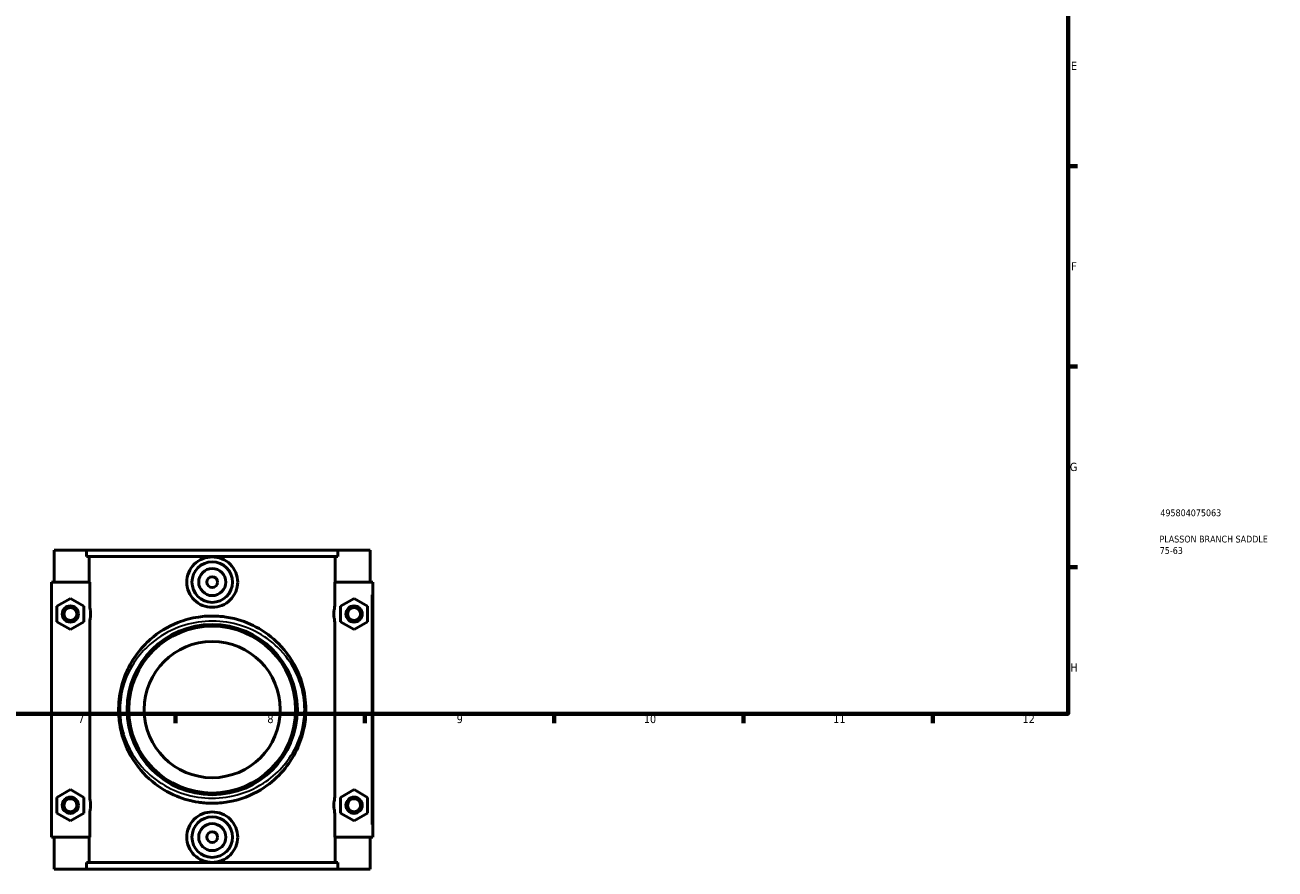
# Model space of a CAD drawing. Header units: millimetres. Extents: x 0 to 1090, y -37 to 1081.
# Tile 2 of 5: x 435 to 898, y -37 to 275. Entities that reach past the tile are written whole.
import ezdxf

# ---------------------------------------------------------------- set-up
doc = ezdxf.new("R2010")
doc.units = ezdxf.units.MM
for name, color, linetype, lineweight in [('Border (ANSI)', 7, 'Continuous', 70), ('Title (ISO)', 7, 'Continuous', 50), ('Visible (ANSI)', 7, 'Continuous', 50), ('Visible Narrow (ANSI)', 7, 'Continuous', 35)]:
    doc.layers.add(name, color=color, linetype=linetype, lineweight=lineweight)
doc.styles.add('Note Text (ANSI)', font='tahoma.ttf')
doc.styles.add('Note Text (ISO)', font='tahoma.ttf')

# ---------------------------------------------------------------- blocks, each defined once
blk = doc.blocks.new('Borders Default Border')
at = {"layer": 'Border (ANSI)'}
for p, q in [((821, 222.75), (824.45, 222.75)), ((821, 148.5), (824.45, 148.5)), ((821, 74.25), (824.45, 74.25)), ((490.58, 20), (490.58, 16.55)), ((560.67, 20), (560.67, 16.55)), ((630.75, 20), (630.75, 16.55)), ((700.83, 20), (700.83, 16.55)), ((770.92, 20), (770.92, 16.55))]:
    blk.add_line(p, q, dxfattribs=at)
at = {"layer": 'Border (ANSI)', "flags": 128}
blk.add_lwpolyline([(20, 20), (20, 574), (821, 574), (821, 20), (20, 20)], dxfattribs=at)
at = {"layer": 'Border (ANSI)', "attachment_point": 7, "style": 'Note Text (ANSI)'}
for s, insert, char_height in [('E', (822.05, 258.35), 3.05), ('F', (822.14, 184.1), 3.05), ('G', (821.66, 109.79), 3.05), ('H', (821.81, 35.6), 3.05), ('7', (454.6, 16.55), 3.05), ('8', (524.63, 16.48), 3.05), ('9', (594.7, 16.49), 3.05), ('10', (663.96, 16.49), 3.048), ('11', (734.04, 16.55), 3.048), ('12', (804.13, 16.55), 3.048)]:
    blk.add_mtext(s, dxfattribs=dict(at, insert=insert, char_height=char_height))
blk = doc.blocks.new('Title Blocks ISO')
at = {"layer": 'Title (ISO)', "color": 232, "true_color": 0xca0064, "style": 'Note Text (ISO)'}
for tag, p in [('PART_NUMBER_001', (34.16, 73.13)), ('DESCRIPTION_001', (33.84, 63.4)), ('DESCRIPTION_002', (33.92, 59.18))]:
    blk.add_attdef(tag, p, '', height=2.5, dxfattribs=at)

msp = doc.modelspace()

# ---------------------------------------------------------------- linework, layer by layer
at = {"layer": 'Visible (ANSI)'}
for p, q in [((445.732, 80.529), (445.732, 68.729)), ((445.732, 80.529), (457.738, 80.529)), ((457.738, 80.529), (550.727, 80.529)), ((457.738, 78.169), (457.738, 80.529)), ((550.727, 80.529), (550.727, 78.169)), ((550.727, 80.529), (562.732, 80.529)), ((562.732, 80.529), (562.732, 68.729)), ((550.727, 78.169), (457.738, 78.169)), ((458.687, 68.729), (458.687, 78.169)), ((549.778, 68.729), (549.778, 78.169)), ((458.905, 68.729), (444.732, 68.729)), ((444.732, 68.729), (444.732, -25.671)), ((458.905, 68.729), (458.905, 59.982)), ((549.56, 59.982), (549.56, 68.729)), ((549.56, 68.729), (563.232, 68.729)), ((563.232, 68.729), (563.732, 68.729)), ((563.732, -25.671), (563.732, 68.729)), ((446.732, 59.816), (451.732, 62.702)), ((451.732, 62.702), (456.732, 59.816)), ((556.732, 62.702), (551.732, 59.816)), ((561.732, 59.816), (556.732, 62.702)), ((446.732, 54.042), (446.732, 59.816)), ((456.732, 59.816), (456.732, 54.042)), ((551.732, 59.816), (551.732, 54.042)), ((561.732, 54.042), (561.732, 59.816)), ((451.732, 51.155), (446.732, 54.042)), ((456.732, 54.042), (451.732, 51.155)), ((458.905, 53.875), (458.905, -10.818)), ((549.56, -10.818), (549.56, 53.875)), ((551.732, 54.042), (556.732, 51.155)), ((556.732, 51.155), (561.732, 54.042)), ((446.732, -10.984), (451.732, -8.098)), ((451.732, -8.098), (456.732, -10.984)), ((556.732, -8.098), (551.732, -10.984)), ((561.732, -10.984), (556.732, -8.098)), ((446.732, -16.758), (446.732, -10.984)), ((456.732, -10.984), (456.732, -16.758)), ((551.732, -10.984), (551.732, -16.758)), ((561.732, -16.758), (561.732, -10.984)), ((451.732, -19.645), (446.732, -16.758)), ((456.732, -16.758), (451.732, -19.645)), ((458.905, -16.925), (458.905, -25.671)), ((549.56, -25.671), (549.56, -16.925)), ((551.732, -16.758), (556.732, -19.645)), ((556.732, -19.645), (561.732, -16.758)), ((444.732, -25.671), (458.905, -25.671)), ((445.732, -25.671), (445.732, -37.471)), ((458.687, -35.111), (458.687, -25.671)), ((563.232, -25.671), (549.56, -25.671)), ((549.778, -35.111), (549.778, -25.671)), ((562.732, -25.671), (562.732, -37.471)), ((563.732, -25.671), (563.232, -25.671)), ((550.727, -35.111), (457.738, -35.111)), ((457.738, -37.471), (457.738, -35.111)), ((550.727, -35.111), (550.727, -37.471)), ((457.738, -37.471), (445.732, -37.471)), ((457.738, -37.471), (550.727, -37.471)), ((562.732, -37.471), (550.727, -37.471))]:
    msp.add_line(p, q, dxfattribs=at)
for centre, radius in [((504.232, 68.729), 7.5), ((504.232, 68.729), 5), ((504.232, 68.729), 2), ((451.732, 56.929), 3), ((451.732, 56.929), 2.4), ((556.732, 56.929), 3), ((556.732, 56.929), 2.4), ((504.232, 21.529), 31.5), ((504.232, 21.529), 30.87), ((504.232, 21.529), 25.2), ((451.732, -13.871), 3), ((451.732, -13.871), 2.4), ((556.732, -13.871), 3), ((556.732, -13.871), 2.4), ((504.232, -25.671), 7.5), ((504.232, -25.671), 5), ((504.232, -25.671), 2)]:
    msp.add_circle(centre, radius, dxfattribs=at)
for points, knots in [([(513.654, 68.729), (513.654, 67.546), (513.414, 66.289), (512.443, 63.983), (511.714, 62.934), (510.04, 61.285), (508.984, 60.571), (506.67, 59.625), (505.412, 59.392), (503.053, 59.392), (501.795, 59.625), (499.481, 60.571), (498.425, 61.285), (496.751, 62.934), (496.022, 63.983), (495.051, 66.289), (494.811, 67.546), (494.811, 69.911), (495.051, 71.169), (496.022, 73.475), (496.751, 74.523), (498.425, 76.173), (499.481, 76.886), (501.795, 77.833), (503.053, 78.066), (505.412, 78.066), (506.67, 77.833), (508.984, 76.886), (510.04, 76.173), (511.714, 74.523), (512.443, 73.475), (513.414, 71.169), (513.654, 69.911), (513.654, 68.729)], [0, 0, 0, 0, 0.3547613, 0.3547613, 0.7095225, 0.7095225, 1.0635123, 1.0635123, 1.4175021, 1.4175021, 1.7714919, 1.7714919, 2.1254817, 2.1254817, 2.4802429, 2.4802429, 2.8350042, 2.8350042, 3.1897655, 3.1897655, 3.5445267, 3.5445267, 3.8985165, 3.8985165, 4.2525063, 4.2525063, 4.6064961, 4.6064961, 4.9604859, 4.9604859, 5.3152471, 5.3152471, 5.6700084, 5.6700084, 5.6700084, 5.6700084]), ([(458.905, 59.982), (458.905, 59.707), (458.924, 59.434), (458.991, 58.907), (459.033, 58.665), (459.085, 58.411)], [-0.16187611, -0.16187611, -0.16187611, -0.16187611, -0.0775952, -0.0775952, 0, 0, 0, 0]), ([(459.085, 58.411), (459.115, 58.262), (459.142, 58.101), (459.191, 57.74), (459.211, 57.538), (459.229, 57.197), (459.232, 57.063), (459.232, 56.929), (459.232, 56.795), (459.229, 56.661), (459.211, 56.32), (459.191, 56.117), (459.142, 55.757), (459.115, 55.596), (459.085, 55.446)], [0.56238019, 0.56238019, 0.56238019, 0.56238019, 0.64977964, 0.64977964, 0.74616973, 0.74616973, 0.80641353, 0.80641353, 0.80641353, 0.86665734, 0.86665734, 0.96304743, 0.96304743, 1.05044687, 1.05044687, 1.05044687, 1.05044687]), ([(499.106, 55.797), (496.49, 55.406), (493.942, 54.716), (487.739, 52.274), (484.31, 50.148), (479.62, 46.029), (478.04, 44.331), (474.994, 40.321), (473.595, 37.952), (471.277, 32.645), (470.405, 29.666), (469.726, 25.032), (469.602, 23.477), (469.562, 19.948), (469.71, 17.973), (470.476, 13.193), (471.283, 10.454), (472.932, 6.599), (473.565, 5.341), (476.318, 0.597), (478.952, -2.518), (484.749, -7.331), (487.773, -9.172), (493.621, -11.57), (496.326, -12.324), (499.106, -12.74)], [-26.9336802, -26.9336802, -26.9336802, -26.9336802, -26.1612219, -26.1612219, -24.938825, -24.938825, -24.2124096, -24.2124096, -23.3578752, -23.3578752, -22.4364881, -22.4364881, -21.9840539, -21.9840539, -21.4112887, -21.4112887, -20.5617872, -20.5617872, -20.1269612, -20.1269612, -18.8539933, -18.8539933, -17.7798289, -17.7798289, -16.9586433, -16.9586433, -16.9586433, -16.9586433]), ([(499.106, 55.797), (500.133, 55.951), (501.169, 56.059), (503.008, 56.166), (503.806, 56.185), (505.449, 56.167), (506.292, 56.128), (507.878, 55.995), (508.621, 55.908), (509.359, 55.797)], [0, 0, 0, 0, 0.3134464, 0.3134464, 0.553134, 0.553134, 0.8063675, 0.8063675, 1.0316269, 1.0316269, 1.0316269, 1.0316269]), ([(538.882, 21.529), (538.882, 23.165), (538.766, 24.801), (538.179, 28.929), (537.546, 31.373), (535.096, 37.918), (532.748, 41.695), (527.442, 47.49), (524.701, 49.714), (518.792, 53.14), (515.676, 54.41), (511.389, 55.447), (510.379, 55.645), (509.359, 55.797)], [-32.9192941, -32.9192941, -32.9192941, -32.9192941, -32.4441111, -32.4441111, -31.6968075, -31.6968075, -30.3201696, -30.3201696, -29.2297139, -29.2297139, -28.2328315, -28.2328315, -27.9317564, -27.9317564, -27.9317564, -27.9317564]), ([(549.38, 55.446), (549.35, 55.596), (549.323, 55.757), (549.274, 56.117), (549.254, 56.32), (549.236, 56.661), (549.232, 56.795), (549.232, 56.929), (549.232, 57.063), (549.236, 57.197), (549.254, 57.538), (549.274, 57.74), (549.323, 58.101), (549.35, 58.262), (549.38, 58.411)], [0.56238019, 0.56238019, 0.56238019, 0.56238019, 0.64977964, 0.64977964, 0.74616973, 0.74616973, 0.80641353, 0.80641353, 0.80641353, 0.86665734, 0.86665734, 0.96304743, 0.96304743, 1.05044687, 1.05044687, 1.05044687, 1.05044687]), ([(549.38, 58.411), (549.433, 58.674), (549.477, 58.924), (549.542, 59.451), (549.56, 59.716), (549.56, 59.982)], [-0.15877355, -0.15877355, -0.15877355, -0.15877355, -0.08004463, -0.08004463, 0, 0, 0, 0]), ([(459.085, 55.446), (459.032, 55.184), (458.988, 54.934), (458.923, 54.407), (458.905, 54.142), (458.905, 53.875)], [-0.15877355, -0.15877355, -0.15877355, -0.15877355, -0.08004463, -0.08004463, 0, 0, 0, 0]), ([(549.56, 53.875), (549.56, 54.151), (549.541, 54.424), (549.474, 54.95), (549.432, 55.193), (549.38, 55.446)], [-0.16187611, -0.16187611, -0.16187611, -0.16187611, -0.0775952, -0.0775952, 0, 0, 0, 0]), ([(509.359, -12.74), (510.294, -12.6), (511.219, -12.422), (516.256, -11.243), (520.103, -9.537), (526.089, -5.542), (528.428, -3.467), (532.456, 1.195), (534.156, 3.78), (536.684, 9.077), (537.594, 11.74), (538.638, 16.809), (538.882, 19.167), (538.882, 21.529)], [-15.9605669, -15.9605669, -15.9605669, -15.9605669, -15.6847322, -15.6847322, -14.4395313, -14.4395313, -13.4678076, -13.4678076, -12.5037972, -12.5037972, -11.6589237, -11.6589237, -10.973098, -10.973098, -10.973098, -10.973098]), ([(458.905, -10.818), (458.905, -11.093), (458.924, -11.366), (458.991, -11.893), (459.033, -12.135), (459.085, -12.389)], [-0.16187611, -0.16187611, -0.16187611, -0.16187611, -0.0775952, -0.0775952, 0, 0, 0, 0]), ([(459.085, -12.389), (459.115, -12.538), (459.142, -12.699), (459.191, -13.06), (459.211, -13.262), (459.229, -13.603), (459.232, -13.737), (459.232, -13.871), (459.232, -14.005), (459.229, -14.139), (459.211, -14.48), (459.191, -14.683), (459.142, -15.043), (459.115, -15.204), (459.085, -15.354)], [0.56238019, 0.56238019, 0.56238019, 0.56238019, 0.64977964, 0.64977964, 0.74616973, 0.74616973, 0.80641353, 0.80641353, 0.80641353, 0.86665734, 0.86665734, 0.96304743, 0.96304743, 1.05044687, 1.05044687, 1.05044687, 1.05044687]), ([(509.359, -12.74), (508.332, -12.894), (507.296, -13.001), (505.457, -13.109), (504.659, -13.128), (503.016, -13.11), (502.173, -13.07), (500.587, -12.937), (499.844, -12.85), (499.106, -12.74)], [0, 0, 0, 0, 0.3134463, 0.3134463, 0.5531337, 0.5531337, 0.8063675, 0.8063675, 1.0316269, 1.0316269, 1.0316269, 1.0316269]), ([(549.38, -15.354), (549.35, -15.204), (549.323, -15.043), (549.274, -14.683), (549.254, -14.48), (549.236, -14.139), (549.232, -14.005), (549.232, -13.871), (549.232, -13.737), (549.236, -13.603), (549.254, -13.262), (549.274, -13.06), (549.323, -12.699), (549.35, -12.538), (549.38, -12.389)], [0.561921, 0.561921, 0.561921, 0.561921, 0.64932044, 0.64932044, 0.74571053, 0.74571053, 0.80595434, 0.80595434, 0.80595434, 0.86619814, 0.86619814, 0.96258823, 0.96258823, 1.04998767, 1.04998767, 1.04998767, 1.04998767]), ([(549.38, -12.389), (549.433, -12.126), (549.477, -11.876), (549.542, -11.349), (549.56, -11.084), (549.56, -10.818)], [-0.15877355, -0.15877355, -0.15877355, -0.15877355, -0.08004463, -0.08004463, 0, 0, 0, 0]), ([(459.085, -15.354), (459.032, -15.616), (458.988, -15.866), (458.923, -16.393), (458.905, -16.658), (458.905, -16.925)], [-0.15877355, -0.15877355, -0.15877355, -0.15877355, -0.08004463, -0.08004463, 0, 0, 0, 0]), ([(513.654, -25.671), (513.654, -26.854), (513.414, -28.111), (512.443, -30.417), (511.714, -31.466), (510.04, -33.115), (508.984, -33.829), (506.67, -34.775), (505.412, -35.008), (503.053, -35.008), (501.795, -34.775), (499.481, -33.829), (498.425, -33.115), (496.751, -31.466), (496.022, -30.417), (495.051, -28.111), (494.811, -26.854), (494.811, -25.671), (494.811, -24.489), (495.051, -23.231), (496.022, -20.925), (496.751, -19.877), (498.425, -18.227), (499.481, -17.514), (501.795, -16.567), (503.053, -16.334), (505.412, -16.334), (506.67, -16.567), (508.984, -17.514), (510.04, -18.227), (511.714, -19.877), (512.443, -20.925), (513.414, -23.231), (513.654, -24.489), (513.654, -25.671)], [2.8350042, 2.8350042, 2.8350042, 2.8350042, 3.1897655, 3.1897655, 3.5445267, 3.5445267, 3.8985165, 3.8985165, 4.2525063, 4.2525063, 4.6064961, 4.6064961, 4.9604859, 4.9604859, 5.3152471, 5.3152471, 5.6700084, 5.6700084, 5.6700084, 6.0247697, 6.0247697, 6.3795309, 6.3795309, 6.7335207, 6.7335207, 7.0875105, 7.0875105, 7.4415003, 7.4415003, 7.7954901, 7.7954901, 8.1502513, 8.1502513, 8.5050126, 8.5050126, 8.5050126, 8.5050126]), ([(549.56, -16.925), (549.56, -16.649), (549.541, -16.376), (549.474, -15.85), (549.432, -15.607), (549.38, -15.354)], [-0.16187611, -0.16187611, -0.16187611, -0.16187611, -0.0775952, -0.0775952, 0, 0, 0, 0])]:
    msp.add_open_spline(points, degree=3, knots=knots, dxfattribs=at)
at = {"layer": 'Visible Narrow (ANSI)'}
for p, q in [((563.232, 64.009), (563.232, -20.951)), ((538.377, 21.529), (538.881, 21.529))]:
    msp.add_line(p, q, dxfattribs=at)
for points, knots in [([(458.973, 54.109), (458.992, 54.173), (459.01, 54.24), (459.113, 54.638), (459.194, 55.011), (459.296, 55.712), (459.328, 56.016), (459.358, 56.527), (459.364, 56.728), (459.364, 56.929), (459.364, 57.13), (459.358, 57.33), (459.328, 57.842), (459.296, 58.146), (459.194, 58.847), (459.113, 59.22), (459.01, 59.618), (458.992, 59.684), (458.973, 59.749)], [-1.13382503, -1.13382503, -1.13382503, -1.13382503, -1.10458067, -1.10458067, -0.96304743, -0.96304743, -0.86665734, -0.86665734, -0.80641353, -0.80641353, -0.80641353, -0.74616973, -0.74616973, -0.64977964, -0.64977964, -0.5082464, -0.5082464, -0.47900203, -0.47900203, -0.47900203, -0.47900203]), ([(549.492, 59.749), (549.473, 59.684), (549.455, 59.618), (549.352, 59.22), (549.271, 58.847), (549.169, 58.146), (549.136, 57.842), (549.107, 57.33), (549.101, 57.13), (549.101, 56.929), (549.101, 56.728), (549.107, 56.527), (549.136, 56.016), (549.169, 55.712), (549.271, 55.011), (549.352, 54.638), (549.455, 54.24), (549.473, 54.173), (549.492, 54.109)], [-1.13382503, -1.13382503, -1.13382503, -1.13382503, -1.10457921, -1.10457921, -0.96304743, -0.96304743, -0.86665734, -0.86665734, -0.80641353, -0.80641353, -0.80641353, -0.74616973, -0.74616973, -0.64977964, -0.64977964, -0.50824786, -0.50824786, -0.47900203, -0.47900203, -0.47900203, -0.47900203]), ([(538.325, 21.529), (538.325, 19.296), (538.084, 17.066), (537.057, 12.274), (536.162, 9.756), (533.674, 4.748), (532.002, 2.304), (528.038, -2.104), (525.738, -4.066), (519.848, -7.842), (516.062, -9.456), (508.617, -11.131), (505.048, -11.396), (497.983, -10.858), (494.502, -10.044), (488.038, -7.497), (485.062, -5.757), (479.359, -1.206), (476.768, 1.739), (474.058, 6.224), (473.436, 7.413), (471.813, 11.058), (471.019, 13.648), (470.266, 18.167), (470.12, 20.034), (470.16, 23.371), (470.281, 24.841), (470.95, 29.223), (471.807, 32.038), (474.088, 37.056), (475.465, 39.296), (478.462, 43.088), (480.016, 44.693), (484.63, 48.587), (488.005, 50.597), (494.848, 53.186), (498.201, 53.94), (505.189, 54.456), (508.816, 54.169), (515.492, 52.616), (518.557, 51.416), (524.372, 48.176), (527.069, 46.074), (532.29, 40.595), (534.599, 37.024), (537.01, 30.836), (537.633, 28.526), (538.21, 24.622), (538.325, 23.076), (538.325, 21.529)], [10.973098, 10.973098, 10.973098, 10.973098, 11.6589237, 11.6589237, 12.5037972, 12.5037972, 13.4678076, 13.4678076, 14.4395313, 14.4395313, 15.6847322, 15.6847322, 16.7248921, 16.7248921, 17.7798289, 17.7798289, 18.8539933, 18.8539933, 20.1269612, 20.1269612, 20.5617872, 20.5617872, 21.4112887, 21.4112887, 21.9840539, 21.9840539, 22.4364881, 22.4364881, 23.3578752, 23.3578752, 24.2124096, 24.2124096, 24.938825, 24.938825, 26.1612219, 26.1612219, 27.1755541, 27.1755541, 28.2328315, 28.2328315, 29.2297139, 29.2297139, 30.3201696, 30.3201696, 31.6968075, 31.6968075, 32.4441111, 32.4441111, 32.9192941, 32.9192941, 32.9192941, 32.9192941]), ([(458.973, -16.691), (458.992, -16.627), (459.01, -16.56), (459.113, -16.162), (459.194, -15.789), (459.296, -15.088), (459.328, -14.784), (459.358, -14.273), (459.364, -14.072), (459.364, -13.871), (459.364, -13.67), (459.358, -13.47), (459.328, -12.958), (459.296, -12.654), (459.194, -11.953), (459.113, -11.58), (459.01, -11.182), (458.992, -11.116), (458.973, -11.051)], [-1.13382503, -1.13382503, -1.13382503, -1.13382503, -1.10457969, -1.10457969, -0.96304743, -0.96304743, -0.86665734, -0.86665734, -0.80641353, -0.80641353, -0.80641353, -0.74616973, -0.74616973, -0.64977964, -0.64977964, -0.50824737, -0.50824737, -0.47900203, -0.47900203, -0.47900203, -0.47900203]), ([(549.492, -11.051), (549.473, -11.116), (549.455, -11.182), (549.352, -11.58), (549.271, -11.954), (549.169, -12.654), (549.136, -12.958), (549.107, -13.47), (549.101, -13.67), (549.101, -13.871), (549.101, -14.072), (549.107, -14.273), (549.136, -14.784), (549.169, -15.088), (549.271, -15.789), (549.352, -16.162), (549.455, -16.56), (549.473, -16.627), (549.492, -16.691)], [-1.13336584, -1.13336584, -1.13336584, -1.13336584, -1.10410186, -1.10410186, -0.96258823, -0.96258823, -0.86619814, -0.86619814, -0.80595434, -0.80595434, -0.80595434, -0.74571053, -0.74571053, -0.64932044, -0.64932044, -0.50780681, -0.50780681, -0.47854283, -0.47854283, -0.47854283, -0.47854283])]:
    msp.add_open_spline(points, degree=3, knots=knots, dxfattribs=at)

# ---------------------------------------------------------------- block references
msp.add_blockref('Borders Default Border', (0, 0))
msp.add_blockref('Title Blocks ISO', (821, 20)).add_auto_attribs({'PART_NUMBER_001': '495804075063', 'DESCRIPTION_001': 'PLASSON BRANCH SADDLE', 'DESCRIPTION_002': '75-63'})

doc.saveas('drawing.dxf')
